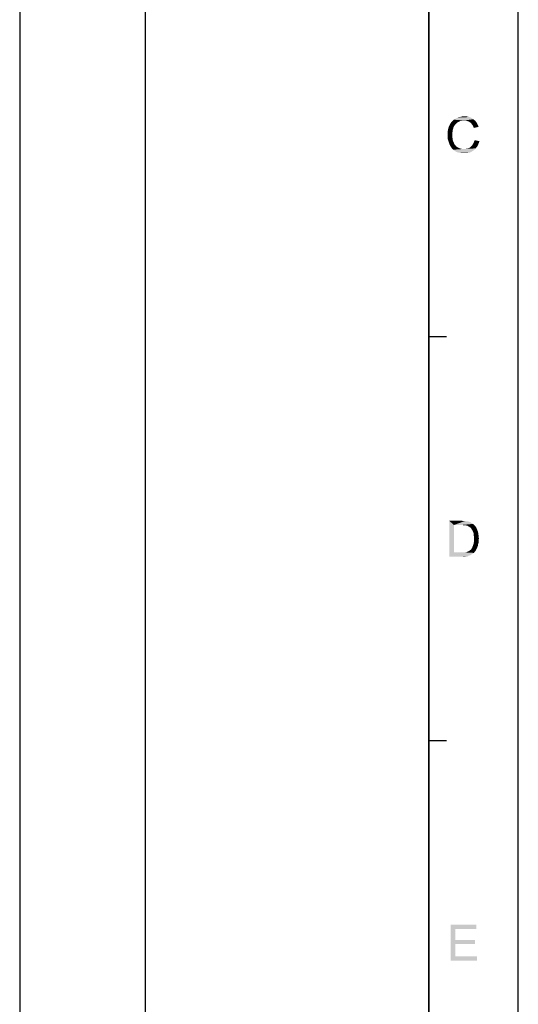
# Model space of a CAD drawing. Extents: x 0 to 1189, y 0 to 841.
# Tile 94 of 96: x 1106 to 1189, y 512 to 676. Entities that reach past the tile are written whole.
import ezdxf

# ---------------------------------------------------------------- set-up
doc = ezdxf.new("R2010")
doc.units = 0
doc.header["$LTSCALE"] = 65.395
doc.layers.get('0').update_dxf_attribs({"linetype": 'CONTINUOUS'})

msp = doc.modelspace()

# ---------------------------------------------------------------- linework, layer by layer
at = {"color": 4, "linetype": 'Continuous'}
msp.add_line((1189, 0), (1189, 841), dxfattribs=at)
at = {"color": 3, "linetype": 'Continuous'}
for p, q in [((1105.5, 826), (1105.5, 90)), ((1126.5, 826), (1126.5, 90)), ((1174, 826), (1174, 90)), ((1174, 15), (1174, 826)), ((1174, 623.25), (1177, 623.25)), ((1174, 555.67), (1177, 555.67))]:
    msp.add_line(p, q, dxfattribs=at)
at = {"color": 1, "linetype": 'Continuous'}
for points in [[(1178.58, 658.87), (1177.51, 658.69), (1177.69, 659)], [(1179.02, 659.18), (1177.69, 659), (1177.91, 659.27)], [(1179.02, 659.18), (1178.75, 659.05), (1177.69, 659)], [(1177.69, 659), (1178.75, 659.05), (1178.58, 658.87)], [(1179.91, 659.4), (1177.91, 659.27), (1178.18, 659.54)], [(1179.91, 659.4), (1179.6, 659.36), (1177.91, 659.27)], [(1179.6, 659.36), (1179.29, 659.31), (1177.91, 659.27)], [(1177.91, 659.27), (1179.29, 659.31), (1179.02, 659.18)], [(1181.46, 659.62), (1178.18, 659.54), (1178.49, 659.71)], [(1179.91, 659.4), (1178.18, 659.54), (1181.46, 659.62)], [(1181.15, 659.85), (1178.49, 659.71), (1178.84, 659.89)], [(1178.49, 659.71), (1181.15, 659.85), (1181.46, 659.62)], [(1180.8, 659.98), (1178.84, 659.89), (1179.2, 659.98)], [(1178.84, 659.89), (1180.8, 659.98), (1181.15, 659.85)], [(1180.4, 660.07), (1179.2, 659.98), (1179.55, 660.07)], [(1179.2, 659.98), (1180.4, 660.07), (1180.8, 659.98)], [(1179.55, 660.07), (1179.95, 660.11), (1180.4, 660.07)], [(1180.22, 659.36), (1179.91, 659.4), (1181.46, 659.62)], [(1180.22, 659.36), (1181.46, 659.62), (1181.78, 659.36)], [(1181.78, 659.36), (1180.49, 659.31), (1180.22, 659.36)], [(1180.71, 659.22), (1180.49, 659.31), (1181.78, 659.36)], [(1180.93, 659.09), (1180.71, 659.22), (1181.78, 659.36)], [(1180.93, 659.09), (1181.78, 659.36), (1182, 659.09)], [(1182, 659.09), (1181.11, 658.91), (1180.93, 659.09)], [(1181.11, 658.91), (1182, 659.09), (1182.18, 658.74)], [(1178.04, 657.89), (1177.15, 657.49), (1177.24, 657.94)], [(1178.04, 657.89), (1178, 657.62), (1177.15, 657.49)], [(1177.15, 657.49), (1178, 657.62), (1177.95, 657.36)], [(1177.95, 657.36), (1177.15, 657.05), (1177.15, 657.49)], [(1177.15, 657.05), (1177.95, 657.36), (1177.95, 657.05)], [(1178.13, 658.2), (1177.24, 657.94), (1177.33, 658.29)], [(1177.24, 657.94), (1178.13, 658.2), (1178.04, 657.89)], [(1178.4, 658.69), (1178.22, 658.42), (1177.33, 658.29)], [(1178.4, 658.69), (1177.33, 658.29), (1177.51, 658.69)], [(1177.33, 658.29), (1178.22, 658.42), (1178.13, 658.2)], [(1177.51, 658.69), (1178.58, 658.87), (1178.4, 658.69)], [(1182.18, 658.74), (1181.29, 658.69), (1181.11, 658.91)], [(1181.42, 658.47), (1181.29, 658.69), (1182.18, 658.74)], [(1181.42, 658.47), (1182.18, 658.74), (1182.35, 658.34)], [(1182.35, 658.34), (1181.55, 658.16), (1181.42, 658.47)], [(1177.95, 657.05), (1177.95, 656.69), (1177.15, 656.65)], [(1177.95, 657.05), (1177.15, 656.65), (1177.15, 657.05)], [(1177.15, 656.65), (1177.95, 656.69), (1178, 656.34)], [(1178, 656.34), (1177.2, 656.2), (1177.15, 656.65)], [(1177.2, 656.2), (1178, 656.34), (1178.04, 656.02)], [(1178.04, 656.02), (1177.33, 655.85), (1177.2, 656.2)], [(1177.33, 655.85), (1178.04, 656.02), (1178.18, 655.76)], [(1178.18, 655.76), (1177.46, 655.45), (1177.33, 655.85)], [(1178.18, 655.76), (1178.26, 655.49), (1177.46, 655.45)], [(1181.42, 655.49), (1181.55, 655.76), (1182.49, 655.94)], [(1181.42, 655.49), (1182.49, 655.94), (1182.31, 655.45)], [(1182.49, 655.94), (1181.55, 655.76), (1181.69, 656.11)], [(1177.46, 655.45), (1178.26, 655.49), (1178.44, 655.27)], [(1178.44, 655.27), (1177.64, 655.09), (1177.46, 655.45)], [(1177.64, 655.09), (1178.44, 655.27), (1178.62, 655.05)], [(1178.62, 655.05), (1177.86, 654.78), (1177.64, 655.09)], [(1178.62, 655.05), (1178.84, 654.91), (1177.86, 654.78)], [(1177.86, 654.78), (1178.84, 654.91), (1179.11, 654.78)], [(1179.11, 654.78), (1178.09, 654.51), (1177.86, 654.78)], [(1179.11, 654.78), (1179.38, 654.69), (1178.09, 654.51)], [(1178.09, 654.51), (1180.22, 654.65), (1181.86, 654.74)], [(1178.09, 654.51), (1181.86, 654.74), (1181.55, 654.42)], [(1179.38, 654.69), (1179.6, 654.65), (1178.09, 654.51)], [(1179.91, 654.65), (1180.22, 654.65), (1178.09, 654.51)], [(1179.6, 654.65), (1179.91, 654.65), (1178.09, 654.51)], [(1181.55, 654.42), (1178.4, 654.29), (1178.09, 654.51)], [(1178.4, 654.29), (1181.55, 654.42), (1181.2, 654.2)], [(1181.2, 654.2), (1178.71, 654.11), (1178.4, 654.29)], [(1179.06, 654.02), (1178.71, 654.11), (1181.2, 654.2)], [(1179.06, 654.02), (1181.2, 654.2), (1180.84, 654.02)], [(1180.84, 654.02), (1179.51, 653.98), (1179.06, 654.02)], [(1179.51, 653.98), (1180.84, 654.02), (1180.44, 653.98)], [(1181.86, 654.74), (1180.22, 654.65), (1180.53, 654.74)], [(1180.53, 654.74), (1180.8, 654.82), (1182.13, 655.05)], [(1180.53, 654.74), (1182.13, 655.05), (1181.86, 654.74)], [(1180.8, 654.82), (1181.02, 655), (1182.13, 655.05)], [(1182.13, 655.05), (1181.02, 655), (1181.24, 655.22)], [(1182.31, 655.45), (1181.24, 655.22), (1181.42, 655.49)], [(1181.24, 655.22), (1182.31, 655.45), (1182.13, 655.05)], [(1180.44, 653.98), (1179.95, 653.94), (1179.51, 653.98)], [(1177.42, 592.44), (1179.46, 592.44), (1178.22, 591.73)], [(1178.22, 591.73), (1177.42, 586.44), (1177.42, 592.44)], [(1178.22, 591.73), (1178.22, 587.15), (1177.42, 586.44)], [(1179.46, 592.44), (1179.82, 592.4), (1178.22, 591.73)], [(1180.09, 592.4), (1180.35, 592.35), (1178.22, 591.73)], [(1179.82, 592.4), (1180.09, 592.4), (1178.22, 591.73)], [(1180.53, 592.35), (1180.8, 592.26), (1178.22, 591.73)], [(1180.35, 592.35), (1180.53, 592.35), (1178.22, 591.73)], [(1180.8, 592.26), (1181.02, 592.17), (1178.22, 591.73)], [(1181.02, 592.17), (1181.24, 592.04), (1178.22, 591.73)], [(1181.24, 592.04), (1181.42, 591.91), (1178.22, 591.73)], [(1179.46, 591.73), (1178.22, 591.73), (1181.42, 591.91)], [(1179.82, 591.69), (1179.46, 591.73), (1181.42, 591.91)], [(1180.09, 591.69), (1179.82, 591.69), (1181.42, 591.91)], [(1180.09, 591.69), (1181.42, 591.91), (1181.64, 591.69)], [(1181.64, 591.69), (1180.31, 591.64), (1180.09, 591.69)], [(1180.49, 591.6), (1180.31, 591.64), (1181.64, 591.69)], [(1180.71, 591.46), (1180.49, 591.6), (1181.64, 591.69)], [(1180.71, 591.46), (1181.64, 591.69), (1181.86, 591.46)], [(1181.86, 591.46), (1180.93, 591.33), (1180.71, 591.46)], [(1180.93, 591.33), (1181.86, 591.46), (1182, 591.2)], [(1182, 591.2), (1181.11, 591.15), (1180.93, 591.33)], [(1181.24, 590.93), (1181.11, 591.15), (1182, 591.2)], [(1181.24, 590.93), (1182, 591.2), (1182.13, 590.89)], [(1182.13, 590.89), (1181.42, 590.62), (1181.24, 590.93)], [(1181.42, 590.62), (1182.13, 590.89), (1182.26, 590.57)], [(1182.26, 590.57), (1181.51, 590.31), (1181.42, 590.62)], [(1181.51, 590.31), (1182.26, 590.57), (1182.31, 590.22)], [(1182.31, 590.22), (1181.55, 589.91), (1181.51, 590.31)], [(1181.55, 589.91), (1182.31, 590.22), (1182.35, 589.86)], [(1182.35, 589.86), (1181.6, 589.46), (1181.55, 589.91)], [(1181.6, 589.46), (1182.35, 589.86), (1182.4, 589.46)], [(1182.22, 588.22), (1181.33, 588.09), (1181.42, 588.31)], [(1181.33, 588.09), (1182.22, 588.22), (1182.13, 588)], [(1182.26, 588.53), (1181.42, 588.31), (1181.51, 588.57)], [(1181.42, 588.31), (1182.26, 588.53), (1182.22, 588.22)], [(1182.35, 588.8), (1181.51, 588.57), (1181.55, 588.84)], [(1181.51, 588.57), (1182.35, 588.8), (1182.26, 588.53)], [(1182.4, 589.46), (1181.55, 589.15), (1181.6, 589.46)], [(1181.55, 589.15), (1182.4, 589.46), (1182.35, 589.11)], [(1182.35, 589.11), (1181.55, 588.84), (1181.55, 589.15)], [(1181.55, 588.84), (1182.35, 589.11), (1182.35, 588.8)], [(1180.04, 587.15), (1181.55, 587.06), (1177.42, 586.44)], [(1179.78, 587.15), (1180.04, 587.15), (1177.42, 586.44)], [(1179.51, 587.15), (1179.78, 587.15), (1177.42, 586.44)], [(1178.22, 587.15), (1179.51, 587.15), (1177.42, 586.44)], [(1181.55, 587.06), (1181.24, 586.84), (1177.42, 586.44)], [(1181.24, 586.84), (1180.93, 586.66), (1177.42, 586.44)], [(1180.93, 586.66), (1180.53, 586.53), (1177.42, 586.44)], [(1179.55, 586.44), (1177.42, 586.44), (1180.53, 586.53)], [(1179.55, 586.44), (1180.53, 586.53), (1180.09, 586.44)], [(1180.04, 587.15), (1180.26, 587.2), (1181.82, 587.37)], [(1180.04, 587.15), (1181.82, 587.37), (1181.55, 587.06)], [(1180.26, 587.2), (1180.44, 587.24), (1181.82, 587.37)], [(1180.44, 587.24), (1180.58, 587.29), (1181.82, 587.37)], [(1181.82, 587.37), (1180.58, 587.29), (1180.75, 587.37)], [(1180.75, 587.37), (1180.84, 587.46), (1181.91, 587.55)], [(1180.75, 587.37), (1181.91, 587.55), (1181.82, 587.37)], [(1181.91, 587.55), (1180.84, 587.46), (1180.98, 587.55)], [(1180.98, 587.55), (1181.11, 587.69), (1182.04, 587.77)], [(1180.98, 587.55), (1182.04, 587.77), (1181.91, 587.55)], [(1182.04, 587.77), (1181.11, 587.69), (1181.24, 587.86)], [(1182.13, 588), (1181.24, 587.86), (1181.33, 588.09)], [(1181.24, 587.86), (1182.13, 588), (1182.04, 587.77)], [(1177.65, 524.86), (1181.97, 524.86), (1178.45, 524.15)], [(1178.45, 524.15), (1177.65, 518.86), (1177.65, 524.86)], [(1178.45, 524.15), (1178.45, 522.32), (1177.65, 518.86)], [(1178.45, 524.15), (1181.97, 524.86), (1181.97, 524.15)], [(1178.45, 522.32), (1178.45, 521.61), (1177.65, 518.86)], [(1178.45, 521.61), (1181.74, 522.32), (1181.74, 521.61)], [(1178.45, 522.32), (1181.74, 522.32), (1178.45, 521.61)], [(1178.45, 521.61), (1178.45, 519.57), (1177.65, 518.86)], [(1178.45, 519.57), (1182.1, 519.57), (1177.65, 518.86)], [(1177.65, 518.86), (1182.1, 519.57), (1182.1, 518.86)]]:
    msp.add_solid(points, dxfattribs=at)

doc.saveas('drawing.dxf')
